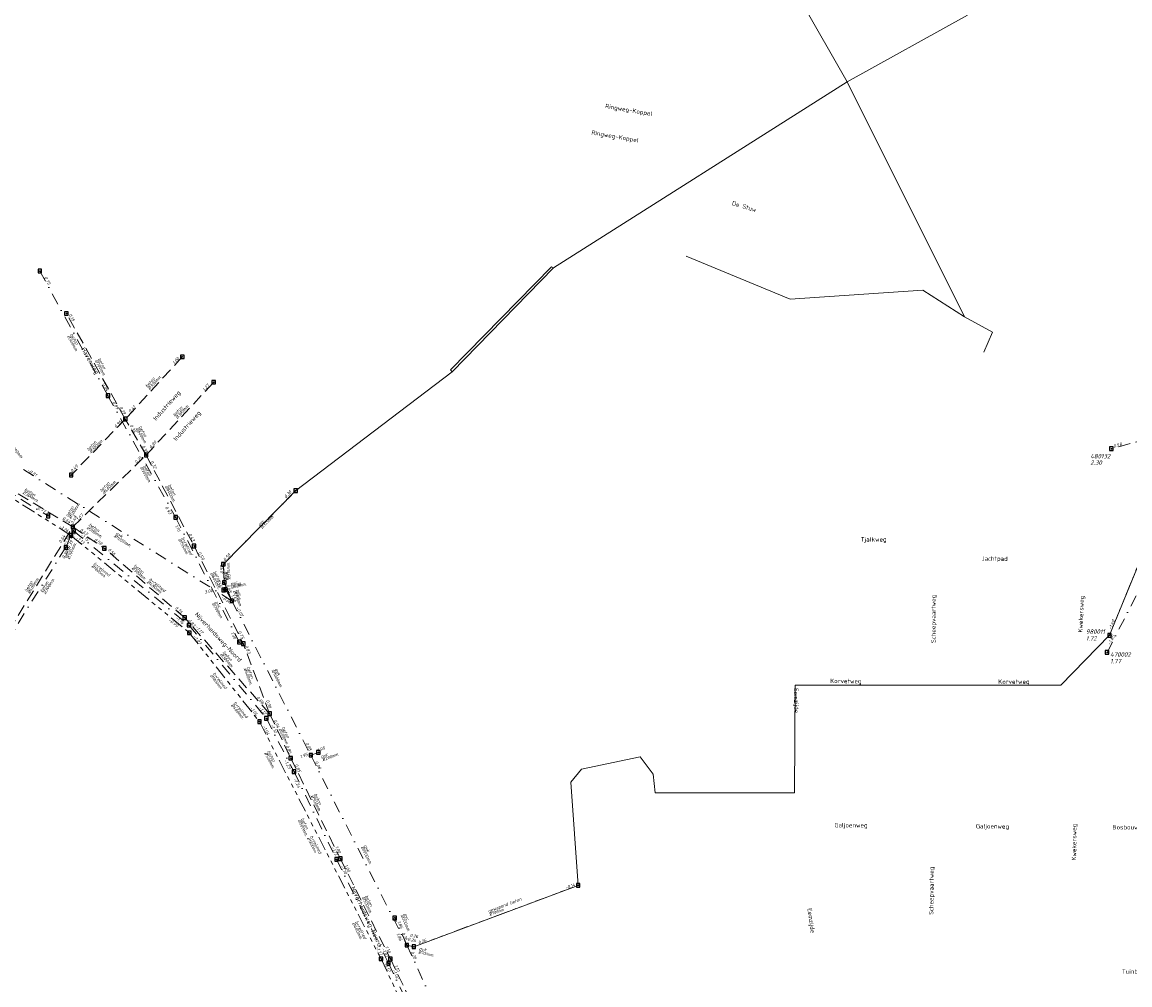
# Model space of a CAD drawing. Header units: metres. Extents: x 152202 to 157341, y 461610 to 468701.
# Tile 86 of 238: x 153996 to 154468, y 463867 to 464277. Entities that reach past the tile are written whole.
import ezdxf
from ezdxf.enums import TextEntityAlignment as Align
from ezdxf.lldxf.tags import DXFTag

# ---------------------------------------------------------------- set-up
doc = ezdxf.new("R2010")
doc.units = ezdxf.units.M
doc.header["$PDMODE"] = 64
doc.header["$PDSIZE"] = 1.5
for name, pattern in [('RI-GWA', [18.45, 6, -1.8, 1.75, -1.8, 1.75, -1.8, 1.75, -1.8]), ('RI-HWA', [7.4, 5, -2.4]), ('RI-VWA', [11, 5, -3, 0, -3])]:
    doc.linetypes.add(name, pattern=pattern)
doc.layers.get('0').update_dxf_attribs({"linetype": 'CONTINUOUS'})
for name, color, linetype, lineweight in [('B-OI-RI-DRUK-G', 190, 'RI-PERS', 18), ('B-OI-RI-GWA-MATERIAAL-T18', 10, 'CONTINUOUS', 18), ('B-OI-RI-GWA-PUTDEKSELHOOGTE-T25', 10, 'CONTINUOUS', 25), ('B-OI-RI-GWA_BOB-T18', 10, 'CONTINUOUS', 18), ('B-OI-RI-GWA_DIAMETER-T18', 10, 'CONTINUOUS', 18), ('B-OI-RI-GWA_PUTNUMMER-T18', 10, 'CONTINUOUS', 18), ('B-OI-RI-GWA_RIOOLPUT-S', 10, 'CONTINUOUS', 25), ('B-OI-RI-GWA_TRANSPORTLEIDING-G', 10, 'RI-GWA', 18), ('B-OI-RI-GWA_TRANSPORTLEIDING_BETON_1800-G', 10, 'RI-GWA', 18), ('B-OI-RI-GWA_TRANSPORTLEIDING_BETON_2000-G', 10, 'RI-GWA', 18), ('B-OI-RI-GWA_TRANSPORTLEIDING_BETON_700-G', 10, 'RI-GWA', 18), ('B-OI-RI-HWA-BOB-T18', 150, 'CONTINUOUS', 18), ('B-OI-RI-HWA-MATERIAAL-T18', 150, 'CONTINUOUS', 18), ('B-OI-RI-HWA-PUTDEKSELHOOGTE-T25', 150, 'CONTINUOUS', 25), ('B-OI-RI-HWA-PUTNUMMER-T25', 150, 'CONTINUOUS', 25), ('B-OI-RI-HWA_DIAMETER-T18', 150, 'CONTINUOUS', 18), ('B-OI-RI-HWA_RIOOLPUT-S', 150, 'CONTINUOUS', 25), ('B-OI-RI-HWA_TRANSPORTLEIDING-G', 150, 'RI-HWA', 18), ('B-OI-RI-HWA_TRANSPORTLEIDING_BETON_300-G', 150, 'RI-HWA', 18), ('B-OI-RI-HWA_TRANSPORTLEIDING_BETON_400-G', 150, 'RI-HWA', 18), ('B-OI-RI-HWA_TRANSPORTLEIDING_BETON_500-G', 150, 'RI-HWA', 18), ('B-OI-RI-HWA_TRANSPORTLEIDING_BETON_600-G', 150, 'RI-HWA', 18), ('B-OI-RI-HWA_TRANSPORTLEIDING_BETON_700-G', 150, 'RI-HWA', 18), ('B-OI-RI-PERSLEIDING-G', 210, 'RI-PERS', 18), ('B-OI-RI-PERSLEIDING_63-G', 210, 'RI-PERSLEIDING_PE63', 18), ('B-OI-RI-VWA-BOB-T18', 34, 'CONTINUOUS', 18), ('B-OI-RI-VWA-DIAMETER-T18', 34, 'CONTINUOUS', 18), ('B-OI-RI-VWA-MATERIAAL-T18', 34, 'CONTINUOUS', 18), ('B-OI-RI-VWA_PUTDEKSELHOOGTE-T25', 34, 'CONTINUOUS', 25), ('B-OI-RI-VWA_PUTNUMMER-T25', 34, 'CONTINUOUS', 25), ('B-OI-RI-VWA_RIOOLPUT-S', 34, 'CONTINUOUS', 25), ('B-OI-RI-VWA_TRANSPORTLEIDING-G', 34, 'RI-VWA', 18), ('B-OI-RI-VWA_TRANSPORTLEIDING_BETON_200-G', 34, 'RI-VWA', 18), ('B-OI-RI-VWA_TRANSPORTLEIDING_BETON_300-G', 34, 'RI-VWA', 18), ('B-OI-RI-VWA_TRANSPORTLEIDING_BETON_500-G', 34, 'RI-VWA', 18), ('B-OI-RI-VWA_TRANSPORTLEIDING_GVK_1000-G', 34, 'RI-VWA', 18), ('B-OI-RI-VWA_TRANSPORTLEIDING_GVK_900-G', 34, 'RI-VWA', 18), ('B-OI-RI-VWA_TRANSPORTLEIDING_PVC_200-G', 34, 'RI-VWA', 18), ('B-OI-RI-VWA_TRANSPORTLEIDING_PVC_315-G', 34, 'RI-VWA', 18), ('B-RO-OG-TOPOGRAFIE-T18', 2, 'CONTINUOUS', 18)]:
    doc.layers.add(name, color=color, linetype=linetype, lineweight=lineweight)
for name, color, linetype in [('gemengd', 10, 'CONTINUOUS'), ('gs dwa', 34, 'CONTINUOUS'), ('gs rwa', 150, 'CONTINUOUS')]:
    doc.layers.add(name, color=color, linetype=linetype)
doc.styles.add('NLCS-ISO-M200-T18', font='NLCS-ISO.ttf', dxfattribs={"height": 360})
doc.styles.add('NLCS-ISO-M500-T18_CURSIEF', font='NLCS-ISO.ttf', dxfattribs={"oblique": 15, "height": 0.9})
doc.styles.add('NLCS-ISO-M750-T18_CURSIEF', font='NLCS-ISO.ttf', dxfattribs={"oblique": 15, "height": 1.35})
doc.styles.add('NLCS-ISO-M750-T25_CURSIEF', font='NLCS-ISO.ttf', dxfattribs={"oblique": 15, "height": 1.875})
tags = doc.linetypes.add('RI-PERS', pattern='A,7,-2,["P",Standard,S=1.8,R=0,X=-0.5,Y=-0.9],-2,7,-2,[102,NLCS.SHX,S=1,R=180,X=0,Y=0],-2', length=22).pattern_tags.tags
tags[6] = DXFTag(74, 10)
tags = doc.linetypes.add('RI-PERSLEIDING_PE63', pattern='A,3,-8,["PE 63",Standard,S=1.8,R=0,X=-7.5,Y=-0.9],-2,7,-2,[102,NLCS.SHX,S=1,R=180,X=0,Y=0],-2', length=24).pattern_tags.tags
tags[6] = DXFTag(74, 10)

# ---------------------------------------------------------------- blocks, each defined once
blk = doc.blocks.new('ACMAP_ANN_TEMPLATE_hwa-nap-r')
at = {"style": 'NLCS-ISO-M750-T18_CURSIEF', "oblique": 15}
blk.add_attdef('hwa-nap-r', (-5.6, 0.2), '', height=1.35, dxfattribs=at)
blk = doc.blocks.new('ACMAP_ANN_TEMPLATE_vwa-nap-l')
at = {"style": 'NLCS-ISO-M750-T18_CURSIEF', "oblique": 15}
blk.add_attdef('vwa-nap-l', (3.3, 0.2), '', height=1.35, dxfattribs=at)
blk = doc.blocks.new('ACMAP_ANN_TEMPLATE_gwa-nap-l')
at = {"style": 'NLCS-ISO-M750-T18_CURSIEF', "oblique": 15}
blk.add_attdef('gwa-nap-l', (2.3, 0.2), '', height=1.35, dxfattribs=at)
blk = doc.blocks.new('ACMAP_ANN_TEMPLATE_hwa-puth')
at = {"color": 0, "linetype": 'ByBlock', "style": 'NLCS-ISO-M750-T25_CURSIEF', "oblique": 15}
blk.add_attdef('hwa-puth', (-9, -6.8), '', height=1.88, dxfattribs=at)
blk = doc.blocks.new('ACMAP_ANN_TEMPLATE_hwa-putnr')
at = {"color": 0, "linetype": 'ByBlock', "style": 'NLCS-ISO-M750-T25_CURSIEF', "oblique": 15}
blk.add_attdef('hwa-putnr', (-9, -4.1), '', height=1.88, dxfattribs=at)
blk = doc.blocks.new('ACMAP_ANN_TEMPLATE_gwa-puth')
at = {"style": 'NLCS-ISO-M750-T25_CURSIEF', "oblique": 15}
blk.add_attdef('gwa-puth', (3, -5), '', height=1.88, dxfattribs=at)
blk = doc.blocks.new('ACMAP_ANN_TEMPLATE_gwa-putnr')
at = {"style": 'NLCS-ISO-M750-T25_CURSIEF', "oblique": 15}
blk.add_attdef('gwa-putnr', (3, -2.1), '', height=1.88, dxfattribs=at)
blk = doc.blocks.new('ACMAP_ANN_TEMPLATE_vwa-puth')
at = {"style": 'NLCS-ISO-M750-T25_CURSIEF', "oblique": 15}
blk.add_attdef('vwa-puth', (-3, 5), '', height=1.88, dxfattribs=at)
blk = doc.blocks.new('ACMAP_ANN_TEMPLATE_vwa-putnr')
at = {"style": 'NLCS-ISO-M750-T25_CURSIEF', "oblique": 15}
blk.add_attdef('vaw-putnr', (-3, 7.9), '', height=1.88, dxfattribs=at)
blk = doc.blocks.new('ACMAP_ANN_TEMPLATE_hwa-diam')
at = {"style": 'NLCS-ISO-M750-T18_CURSIEF', "oblique": 15}
blk.add_attdef('hwa-diam', (-3.7, -1.3), '', height=1.35, dxfattribs=at)
blk = doc.blocks.new('ACMAP_ANN_TEMPLATE_hwa-materiaal')
at = {"style": 'NLCS-ISO-M750-T18_CURSIEF', "oblique": 15}
blk.add_attdef('hwa-mat', (-3.7, 0.2), '', height=1.35, dxfattribs=at)
blk = doc.blocks.new('ACMAP_ANN_TEMPLATE_vwa-diam')
at = {"style": 'NLCS-ISO-M750-T18_CURSIEF', "oblique": 15}
blk.add_attdef('vwa-diam', (0.3, -1.3), '', height=1.35, dxfattribs=at)
blk = doc.blocks.new('ACMAP_ANN_TEMPLATE_vwa-materiaal')
at = {"style": 'NLCS-ISO-M750-T18_CURSIEF', "oblique": 15}
blk.add_attdef('vwa-mat', (0.3, 0.2), '', height=1.35, dxfattribs=at)
blk = doc.blocks.new('ACMAP_ANN_TEMPLATE_gwa-diam')
at = {"style": 'NLCS-ISO-M500-T18_CURSIEF', "oblique": 15}
blk.add_attdef('gwa-diam', (-2.2, -1.3), '', height=1.2, dxfattribs=at)
blk = doc.blocks.new('ACMAP_ANN_TEMPLATE_gwa-materiaal')
at = {"style": 'NLCS-ISO-M750-T18_CURSIEF', "oblique": 15}
blk.add_attdef('gwa-mat', (-2.2, 0.2), '', height=1.35, dxfattribs=at)
blk = doc.blocks.new('ACMAP_ANN_TEMPLATE_gwa-nap-r')
at = {"style": 'NLCS-ISO-M750-T18_CURSIEF', "oblique": 15}
blk.add_attdef('gwa-nap-r', (-5.6, 0.2), '', height=1.35, dxfattribs=at)
blk = doc.blocks.new('ACMAP_ANN_TEMPLATE_vwa-nap-r')
at = {"style": 'NLCS-ISO-M750-T18_CURSIEF', "oblique": 15}
blk.add_attdef('vwa-nap-r', (-5.6, 0.2), '', height=1.35, dxfattribs=at)
blk = doc.blocks.new('ACMAP_ANN_TEMPLATE_hwa-nap-l')
at = {"style": 'NLCS-ISO-M750-T18_CURSIEF', "oblique": 15}
blk.add_attdef('hwa-nap-l', (3.3, 0.2), '', height=1.35, dxfattribs=at)

msp = doc.modelspace()

# ---------------------------------------------------------------- linework, layer by layer
at = {"layer": 'B-OI-RI-DRUK-G'}
for p, q in [((154347.88, 464251.81), (154328.2, 464286.31)), ((154347.88, 464251.81), (154397.95, 464151.59)), ((154279.34, 464177.5), (154323.65, 464159.09)), ((154323.65, 464159.09), (154380.22, 464163.01)), ((154380.22, 464163.01), (154397.95, 464151.59)), ((154409.83, 464145.06), (154397.95, 464151.59)), ((154406.13, 464136.63), (154409.83, 464145.06))]:
    msp.add_line(p, q, dxfattribs=at)
at = {"layer": 'B-OI-RI-GWA_RIOOLPUT-S', "transparency": 33554623}
msp.add_point((154459.7, 464015.9), dxfattribs=at)
at = {"layer": 'B-OI-RI-GWA_TRANSPORTLEIDING-G'}
msp.add_line((154459.7, 464015.9), (154497.9, 464109.4), dxfattribs=at)
at = {"layer": 'B-OI-RI-GWA_TRANSPORTLEIDING-G', "flags": 128}
for points in [[(154017.17, 464058.47), (153825.04, 464180.25)], [(154017.17, 464058.47), (154067.58, 464016.95)], [(154067.58, 464016.95), (154097.48, 463979.08)], [(154097.48, 463979.08), (154149.28, 463877.97)], [(154163.27, 463883.16), (154233.3, 463909.3)], [(154160.29, 463883.83), (154163.27, 463883.16)], [(154149.28, 463877.97), (154194.85, 463780.94)]]:
    msp.add_lwpolyline(points, dxfattribs=at)
at = {"layer": 'B-OI-RI-GWA_TRANSPORTLEIDING_BETON_1800-G'}
for points in [[(154017.17, 464058.47), (154067.58, 464016.95)], [(154067.58, 464016.95), (154097.48, 463979.08)], [(154097.48, 463979.08), (154149.28, 463877.97)], [(154149.28, 463877.97), (154194.85, 463780.94)]]:
    msp.add_lwpolyline(points, dxfattribs=at)
at = {"layer": 'B-OI-RI-GWA_TRANSPORTLEIDING_BETON_2000-G'}
msp.add_lwpolyline([(154017.17, 464058.47), (153825.04, 464180.25)], dxfattribs=at)
at = {"layer": 'B-OI-RI-GWA_TRANSPORTLEIDING_BETON_700-G'}
for points in [[(154163.27, 463883.16), (154233.3, 463909.3)], [(154160.29, 463883.83), (154163.27, 463883.16)]]:
    msp.add_lwpolyline(points, dxfattribs=at)
at = {"layer": 'B-OI-RI-HWA_RIOOLPUT-S'}
msp.add_point((154460.5, 464095.4), dxfattribs=at)
at = {"layer": 'B-OI-RI-HWA_TRANSPORTLEIDING-G'}
msp.add_line((154518.4, 464111.3), (154460.5, 464095.4), dxfattribs=at)
at = {"layer": 'B-OI-RI-HWA_TRANSPORTLEIDING-G', "flags": 128}
for points in [[(154040.3, 464108.06), (154015.22, 464153.06)], [(154064.59, 464134.56), (154040.3, 464108.06)], [(154049.19, 464092.72), (154077.97, 464123.78)], [(154040.3, 464108.06), (154017.27, 464084.19)], [(154049.19, 464092.72), (154040.3, 464108.06)], [(154017.94, 464062.09), (154049.19, 464092.72)], [(154049.19, 464092.72), (154069.59, 464053.97)], [(154017.94, 464062.09), (153972.77, 464089.59)], [(153983, 464005.44), (154017.94, 464062.09)], [(154017.94, 464062.09), (154031.38, 464052.94)], [(154065.62, 464023.4), (154031.38, 464052.94)], [(154069.59, 464053.97), (154090.6, 464012.3)], [(154101.82, 463982.47), (154065.62, 464023.4)], [(154101.82, 463982.47), (154090.6, 464012.3)], [(154101.82, 463982.47), (154110.78, 463963.55)], [(154110.78, 463963.55), (154131.97, 463920.66)], [(154131.97, 463920.66), (154153.27, 463877.95)], [(154153.27, 463877.95), (154175.03, 463832.95)]]:
    msp.add_lwpolyline(points, dxfattribs=at)
at = {"layer": 'B-OI-RI-HWA_TRANSPORTLEIDING_BETON_300-G'}
for points in [[(154064.59, 464134.56), (154040.3, 464108.06)], [(154049.19, 464092.72), (154077.97, 464123.78)], [(154040.3, 464108.06), (154017.27, 464084.19)], [(154017.94, 464062.09), (153972.77, 464089.59)], [(154017.94, 464062.09), (154031.38, 464052.94)], [(154065.62, 464023.4), (154031.38, 464052.94)], [(154101.82, 463982.47), (154065.62, 464023.4)]]:
    msp.add_lwpolyline(points, dxfattribs=at)
at = {"layer": 'B-OI-RI-HWA_TRANSPORTLEIDING_BETON_400-G'}
for points in [[(154017.94, 464062.09), (154049.19, 464092.72)], [(153983, 464005.44), (154017.94, 464062.09)], [(154153.27, 463877.95), (154175.03, 463832.95)]]:
    msp.add_lwpolyline(points, dxfattribs=at)
at = {"layer": 'B-OI-RI-HWA_TRANSPORTLEIDING_BETON_500-G'}
for points in [[(154101.82, 463982.47), (154110.78, 463963.55)], [(154110.78, 463963.55), (154131.97, 463920.66)], [(154131.97, 463920.66), (154153.27, 463877.95)]]:
    msp.add_lwpolyline(points, dxfattribs=at)
at = {"layer": 'B-OI-RI-HWA_TRANSPORTLEIDING_BETON_600-G'}
for points in [[(154049.19, 464092.72), (154040.3, 464108.06)], [(154049.19, 464092.72), (154069.59, 464053.97)], [(154069.59, 464053.97), (154090.6, 464012.3)], [(154101.82, 463982.47), (154090.6, 464012.3)]]:
    msp.add_lwpolyline(points, dxfattribs=at)
at = {"layer": 'B-OI-RI-HWA_TRANSPORTLEIDING_BETON_700-G'}
msp.add_lwpolyline([(154040.3, 464108.06), (154015.22, 464153.06)], dxfattribs=at)
at = {"layer": 'B-OI-RI-PERSLEIDING-G'}
for p, q in [((154347.88, 464251.81), (154399.18, 464280.27)), ((154347.88, 464251.81), (154222.75, 464172.56)), ((154221.86, 464172.95), (154178.93, 464129.03)), ((154222.75, 464172.56), (154179.63, 464128.16)), ((154222.75, 464172.56), (154221.86, 464172.95)), ((154179.63, 464128.16), (154112.9, 464077.5)), ((154178.93, 464129.03), (154179.63, 464128.16)), ((154459.7, 464015.9), (154497.9, 464109.4)), ((154112.9, 464077.5), (154082.1, 464046.2)), ((154082.1, 464046.2), (154082.5, 464038.4)), ((154085.7, 464030.57), (154082.5, 464038.4)), ((154438.9, 463994.7), (154459.7, 464015.9)), ((154325.5, 463948.7), (154325.75, 463994.58)), ((154325.75, 463994.58), (154438.9, 463994.7)), ((154234.7, 463958.8), (154259.7, 463964.1)), ((154259.7, 463964.1), (154265.2, 463956.7)), ((154230.1, 463953.3), (154234.7, 463958.8)), ((154265.2, 463956.7), (154266.1, 463948.8)), ((154233.3, 463909.3), (154230.1, 463953.3)), ((154266.1, 463948.8), (154325.5, 463948.7)), ((154163.27, 463883.16), (154233.3, 463909.3)), ((154160.29, 463883.83), (154163.27, 463883.16))]:
    msp.add_line(p, q, dxfattribs=at)
at = {"layer": 'B-OI-RI-PERSLEIDING_63-G'}
msp.add_lwpolyline([(154083.04, 464035.39), (154082.2, 464035.2)], dxfattribs=at)
at = {"layer": 'B-OI-RI-VWA_RIOOLPUT-S'}
msp.add_point((154458.64, 464008.59), dxfattribs=at)
at = {"layer": 'B-OI-RI-VWA_TRANSPORTLEIDING-G'}
msp.add_line((154458.64, 464008.59), (154491.78, 464072.81), dxfattribs=at)
at = {"layer": 'B-OI-RI-VWA_TRANSPORTLEIDING-G', "flags": 128}
for points in [[(154003.88, 464171.16), (154032.92, 464118.02)], [(154032.92, 464118.02), (154061.76, 464066.18)], [(153967.45, 464091.28), (154007.44, 464066.75)], [(154085.7, 464030.57), (153995.46, 464087.43)], [(154112.9, 464077.5), (154082.1, 464046.2)], [(154061.76, 464066.18), (154088.89, 464013.02)], [(154017.17, 464058.47), (154018.3, 464060.35)], [(154018.3, 464060.35), (154067.42, 464020.23)], [(154017.17, 464058.47), (154015, 464053.4)], [(154015, 464053.4), (153986.25, 464007.63)], [(154082.1, 464046.2), (154082.5, 464038.4)], [(154085.7, 464030.57), (154082.5, 464038.4)], [(154083.04, 464035.39), (154082.2, 464035.2)], [(154085.7, 464030.57), (154083.04, 464035.39)], [(154085.7, 464030.57), (154119.35, 463964.77)], [(154067.42, 464020.23), (154100.42, 463980.49)], [(154100.42, 463980.49), (154112.2, 463957.73)], [(154119.35, 463964.77), (154122.6, 463966)], [(154119.35, 463964.77), (154160.29, 463883.83)], [(154112.2, 463957.73), (154130.3, 463920.37)], [(154130.3, 463920.37), (154152.45, 463876.08)], [(154160.29, 463883.83), (154155.1, 463895.4)], [(154160.29, 463883.83), (154209.41, 463777.14)], [(154152.45, 463876.08), (154174.08, 463831.25)]]:
    msp.add_lwpolyline(points, dxfattribs=at)
at = {"layer": 'B-OI-RI-VWA_TRANSPORTLEIDING_BETON_200-G'}
msp.add_lwpolyline([(154061.76, 464066.18), (154088.89, 464013.02)], dxfattribs=at)
at = {"layer": 'B-OI-RI-VWA_TRANSPORTLEIDING_BETON_300-G'}
for points in [[(154003.88, 464171.16), (154032.92, 464118.02)], [(154032.92, 464118.02), (154061.76, 464066.18)], [(153967.45, 464091.28), (154007.44, 464066.75)], [(154017.17, 464058.47), (154018.3, 464060.35)], [(154017.17, 464058.47), (154015, 464053.4)], [(154015, 464053.4), (153986.25, 464007.63)]]:
    msp.add_lwpolyline(points, dxfattribs=at)
at = {"layer": 'B-OI-RI-VWA_TRANSPORTLEIDING_BETON_500-G'}
for points in [[(154018.3, 464060.35), (154067.42, 464020.23)], [(154067.42, 464020.23), (154100.42, 463980.49)], [(154100.42, 463980.49), (154112.2, 463957.73)], [(154112.2, 463957.73), (154130.3, 463920.37)], [(154130.3, 463920.37), (154152.45, 463876.08)], [(154152.45, 463876.08), (154174.08, 463831.25)]]:
    msp.add_lwpolyline(points, dxfattribs=at)
at = {"layer": 'B-OI-RI-VWA_TRANSPORTLEIDING_GVK_1000-G'}
for points in [[(154085.7, 464030.57), (153995.46, 464087.43)], [(154085.7, 464030.57), (154119.35, 463964.77)], [(154119.35, 463964.77), (154160.29, 463883.83)]]:
    msp.add_lwpolyline(points, dxfattribs=at)
at = {"layer": 'B-OI-RI-VWA_TRANSPORTLEIDING_GVK_900-G'}
msp.add_lwpolyline([(154160.29, 463883.83), (154209.41, 463777.14)], dxfattribs=at)
at = {"layer": 'B-OI-RI-VWA_TRANSPORTLEIDING_PVC_200-G'}
for points in [[(154085.7, 464030.57), (154083.04, 464035.39)], [(154119.35, 463964.77), (154122.6, 463966)], [(154160.29, 463883.83), (154155.1, 463895.4)]]:
    msp.add_lwpolyline(points, dxfattribs=at)
at = {"layer": 'B-OI-RI-VWA_TRANSPORTLEIDING_PVC_315-G'}
for points in [[(154112.9, 464077.5), (154082.1, 464046.2)], [(154082.1, 464046.2), (154082.5, 464038.4)], [(154085.7, 464030.57), (154082.5, 464038.4)]]:
    msp.add_lwpolyline(points, dxfattribs=at)
at = {"layer": 'gemengd'}
for p in [(154017.17, 464058.47), (154017.17, 464058.47), (154067.58, 464016.95), (154067.58, 464016.95), (154097.48, 463979.08), (154097.48, 463979.08), (154233.3, 463909.3), (154233.3, 463909.3), (154160.29, 463883.83), (154160.29, 463883.83), (154163.27, 463883.16), (154163.27, 463883.16), (154149.28, 463877.97), (154149.28, 463877.97)]:
    msp.add_point(p, dxfattribs=at)
at = {"layer": 'gs dwa'}
for p in [(154003.88, 464171.16), (154003.88, 464171.16), (154032.92, 464118.02), (154032.92, 464118.02), (154112.9, 464077.5), (154112.9, 464077.5), (154007.44, 464066.75), (154007.44, 464066.75), (154061.76, 464066.18), (154061.76, 464066.18), (154017.17, 464058.47), (154017.17, 464058.47), (154018.3, 464060.35), (154018.3, 464060.35), (154015, 464053.4), (154015, 464053.4), (154082.1, 464046.2), (154082.1, 464046.2), (154082.2, 464035.2), (154082.2, 464035.2), (154082.5, 464038.4), (154082.5, 464038.4), (154083.04, 464035.39), (154083.04, 464035.39), (154085.7, 464030.57), (154085.7, 464030.57), (154085.7, 464030.57), (154085.7, 464030.57), (154067.42, 464020.23), (154067.42, 464020.23), (154088.89, 464013.02), (154088.89, 464013.02), (154100.42, 463980.49), (154100.42, 463980.49), (154119.35, 463964.77), (154119.35, 463964.77), (154122.6, 463966), (154122.6, 463966), (154112.2, 463957.73), (154112.2, 463957.73), (154130.3, 463920.37), (154130.3, 463920.37), (154155.1, 463895.4), (154155.1, 463895.4), (154160.29, 463883.83), (154160.29, 463883.83), (154152.45, 463876.08), (154152.45, 463876.08)]:
    msp.add_point(p, dxfattribs=at)
at = {"layer": 'gs rwa'}
for p in [(154015.22, 464153.06), (154015.22, 464153.06), (154064.59, 464134.56), (154064.59, 464134.56), (154077.97, 464123.78), (154077.97, 464123.78), (154040.3, 464108.06), (154040.3, 464108.06), (154049.19, 464092.72), (154049.19, 464092.72), (154017.27, 464084.19), (154017.27, 464084.19), (154017.94, 464062.09), (154017.94, 464062.09), (154069.59, 464053.97), (154069.59, 464053.97), (154031.38, 464052.94), (154031.38, 464052.94), (154065.62, 464023.4), (154065.62, 464023.4), (154090.6, 464012.3), (154090.6, 464012.3), (154101.82, 463982.47), (154101.82, 463982.47), (154110.78, 463963.55), (154110.78, 463963.55), (154131.97, 463920.66), (154131.97, 463920.66), (154153.27, 463877.95), (154153.27, 463877.95)]:
    msp.add_point(p, dxfattribs=at)

# ---------------------------------------------------------------- block references
at = {"layer": 'B-OI-RI-GWA-MATERIAAL-T18'}
for p, rotation, values in [((154028.237, 464044.682), 320.5235564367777, {'gwa-mat': 'b+relined'}), ((154078.698, 463997.667), 308.2926158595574, {'gwa-mat': 'b+relined'}), ((154119.834, 463928.127), 297.126668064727, {'gwa-mat': 'b+relined'}), ((154197.235, 463898.207), 20.46902417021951, {'gwa-mat': 'gewapend beton'}), ((154167.516, 463881.13), 347.3287669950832, {'gwa-mat': 'gvk'})]:
    msp.add_blockref('ACMAP_ANN_TEMPLATE_gwa-materiaal', p, dxfattribs=dict(at, rotation=rotation)).add_auto_attribs(values)
at = {"layer": 'B-OI-RI-GWA-PUTDEKSELHOOGTE-T25', "transparency": 33554623}
ref = msp.add_blockref('ACMAP_ANN_TEMPLATE_gwa-puth', (154446.652, 464018.624), dxfattribs=at)
ref.add_attrib('gwa-puth', '1.72', (154449.652, 464013.624), dxfattribs={"layer": '0', "color": 0, "linetype": 'ByBlock', "height": 1.875, "style": 'NLCS-ISO-M750-T25_CURSIEF', "oblique": 15})
at = {"layer": 'B-OI-RI-GWA_BOB-T18'}
for name, p, rotation, values in [('ACMAP_ANN_TEMPLATE_gwa-nap-l', (154009.894, 464063.019), 327.6317738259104, {'gwa-nap-l': '-1.26'}), ('ACMAP_ANN_TEMPLATE_gwa-nap-l', (154017.17, 464058.47), 320.5235564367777, {'gwa-nap-l': '-1.13'}), ('ACMAP_ANN_TEMPLATE_gwa-nap-r', (154062.719, 464018.492), 320.5235564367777, {'gwa-nap-r': '-0.99'}), ('ACMAP_ANN_TEMPLATE_gwa-nap-l', (154067.58, 464016.95), 308.2926158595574, {'gwa-nap-l': '-1.03'}), ('ACMAP_ANN_TEMPLATE_gwa-nap-r', (154096.542, 463980.35), 308.2926158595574, {'gwa-nap-r': '-1.04'}), ('ACMAP_ANN_TEMPLATE_gwa-nap-l', (154097.48, 463979.08), 297.126668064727, {'gwa-nap-l': '-1.04'}), ('ACMAP_ANN_TEMPLATE_gwa-nap-r', (154233.3, 463909.3), 20.46902417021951, {'gwa-nap-r': '-0.14'}), ('ACMAP_ANN_TEMPLATE_gwa-nap-r', (154165.894, 463884.405), 347.3287669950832, {'gwa-nap-r': '0.26'}), ('ACMAP_ANN_TEMPLATE_gwa-nap-l', (154159.149, 463887.811), 347.3287669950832, {'gwa-nap-l': '0.26'}), ('ACMAP_ANN_TEMPLATE_gwa-nap-l', (154163.27, 463883.16), 20.46902417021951, {'gwa-nap-l': '0.26'}), ('ACMAP_ANN_TEMPLATE_gwa-nap-r', (154149.28, 463877.97), 297.126668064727, {'gwa-nap-r': '-1.17'}), ('ACMAP_ANN_TEMPLATE_gwa-nap-l', (154149.28, 463877.97), 295.1570296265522, {'gwa-nap-l': '-1.17'})]:
    msp.add_blockref(name, p, dxfattribs=dict(at, rotation=rotation)).add_auto_attribs(values)
at = {"layer": 'B-OI-RI-GWA_BOB-T18', "transparency": 33554623}
ref = msp.add_blockref('ACMAP_ANN_TEMPLATE_gwa-nap-l', (154459.7, 464015.9), dxfattribs=dict(at, rotation=67.77722815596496))
ref.add_attrib('gwa-nap-l', '-1.40', (154460.385, 464018.105), dxfattribs={"layer": '0', "color": 0, "linetype": 'ByBlock', "height": 1.35, "rotation": 67.77723, "style": 'NLCS-ISO-M750-T18_CURSIEF', "oblique": 15})
at = {"layer": 'B-OI-RI-GWA_DIAMETER-T18'}
for p, rotation, values in [((154028.237, 464044.682), 320.5235564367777, {'gwa-diam': '%%c1800mm.'}), ((154078.698, 463997.667), 308.2926158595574, {'gwa-diam': '%%c1800mm.'}), ((154119.834, 463928.127), 297.126668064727, {'gwa-diam': '%%c1800mm.'}), ((154197.235, 463898.207), 20.46902417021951, {'gwa-diam': '%%c700mm.'}), ((154167.516, 463881.13), 347.3287669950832, {'gwa-diam': '%%c700mm.'})]:
    msp.add_blockref('ACMAP_ANN_TEMPLATE_gwa-diam', p, dxfattribs=dict(at, rotation=rotation)).add_auto_attribs(values)
at = {"layer": 'B-OI-RI-GWA_PUTNUMMER-T18', "transparency": 33554623}
ref = msp.add_blockref('ACMAP_ANN_TEMPLATE_gwa-putnr', (154446.652, 464018.624), dxfattribs=at)
ref.add_attrib('gwa-putnr', '980011', (154449.652, 464016.524), dxfattribs={"layer": '0', "color": 0, "linetype": 'ByBlock', "height": 1.875, "style": 'NLCS-ISO-M750-T25_CURSIEF', "oblique": 15})
at = {"layer": 'B-OI-RI-HWA-BOB-T18'}
for name, p, rotation, values in [('ACMAP_ANN_TEMPLATE_hwa-nap-r', (154018.611, 464147.525), 299.1323811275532, {'hwa-nap-r': '0.15'}), ('ACMAP_ANN_TEMPLATE_hwa-nap-l', (154059.123, 464128.718), 47.49151111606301, {'hwa-nap-l': '1.00'}), ('ACMAP_ANN_TEMPLATE_hwa-nap-r', (154077.97, 464123.78), 47.18200563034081, {'hwa-nap-r': '1.27'}), ('ACMAP_ANN_TEMPLATE_hwa-nap-r', (154040.3, 464108.06), 300.0936060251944, {'hwa-nap-r': '0.29'}), ('ACMAP_ANN_TEMPLATE_hwa-nap-l', (154040.3, 464108.06), 46.02608335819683, {'hwa-nap-l': '0.41'}), ('ACMAP_ANN_TEMPLATE_hwa-nap-r', (154040.3, 464108.06), 47.49151111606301, {'hwa-nap-r': '0.96'}), ('ACMAP_ANN_TEMPLATE_hwa-nap-l', (154040.3, 464108.06), 299.1323811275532, {'hwa-nap-l': '0.38'}), ('ACMAP_ANN_TEMPLATE_hwa-nap-l', (154045.384, 464099.273), 300.0936060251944, {'hwa-nap-l': '0.31'}), ('ACMAP_ANN_TEMPLATE_hwa-nap-l', (154049.19, 464092.72), 47.18200563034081, {'hwa-nap-l': '0.89'}), ('ACMAP_ANN_TEMPLATE_hwa-nap-r', (154021.729, 464089.058), 46.02608335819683, {'hwa-nap-r': '0.49'}), ('ACMAP_ANN_TEMPLATE_hwa-nap-r', (154049.19, 464092.72), 44.42595031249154, {'hwa-nap-r': '0.31'}), ('ACMAP_ANN_TEMPLATE_hwa-nap-l', (154049.19, 464092.72), 297.7646342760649, {'hwa-nap-l': '0.32'}), ('ACMAP_ANN_TEMPLATE_hwa-nap-l', (154010.409, 464066.941), 328.6664785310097, {'hwa-nap-l': '0.64'}), ('ACMAP_ANN_TEMPLATE_hwa-nap-l', (154017.94, 464062.09), 44.42595031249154, {'hwa-nap-l': '1.67'}), ('ACMAP_ANN_TEMPLATE_hwa-nap-l', (154017.94, 464062.09), 325.7528262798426, {'hwa-nap-l': '0.63'}), ('ACMAP_ANN_TEMPLATE_hwa-nap-r', (154069.59, 464053.97), 297.7646342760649, {'hwa-nap-r': '0.43'}), ('ACMAP_ANN_TEMPLATE_hwa-nap-r', (154016.07, 464059.644), 58.33497472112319, {'hwa-nap-r': '0.64'}), ('ACMAP_ANN_TEMPLATE_hwa-nap-r', (154031.38, 464052.94), 325.7528262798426, {'hwa-nap-r': '0.58'}), ('ACMAP_ANN_TEMPLATE_hwa-nap-r', (154036.819, 464048.338), 319.2145547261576, {'hwa-nap-r': '0.56'}), ('ACMAP_ANN_TEMPLATE_hwa-nap-l', (154069.59, 464053.97), 296.7572260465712, {'hwa-nap-l': '0.59'}), ('ACMAP_ANN_TEMPLATE_hwa-nap-l', (154058.709, 464029.402), 319.2145547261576, {'hwa-nap-l': '0.76'}), ('ACMAP_ANN_TEMPLATE_hwa-nap-r', (154070.432, 464017.785), 311.4907290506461, {'hwa-nap-r': '0.93'}), ('ACMAP_ANN_TEMPLATE_hwa-nap-r', (154090.6, 464012.3), 296.7572260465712, {'hwa-nap-r': '0.75'}), ('ACMAP_ANN_TEMPLATE_hwa-nap-r', (154092.965, 464006.066), 290.6128570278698, {'hwa-nap-r': '0.83'}), ('ACMAP_ANN_TEMPLATE_hwa-nap-l', (154093.702, 463991.52), 311.4907290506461, {'hwa-nap-l': '0.88'}), ('ACMAP_ANN_TEMPLATE_hwa-nap-l', (154098.879, 463991.124), 290.6128570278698, {'hwa-nap-l': '0.96'}), ('ACMAP_ANN_TEMPLATE_hwa-nap-l', (154101.82, 463982.47), 295.3409686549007, {'hwa-nap-l': '0.94'}), ('ACMAP_ANN_TEMPLATE_hwa-nap-r', (154110.78, 463963.55), 295.3409686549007, {'hwa-nap-r': '0.86'}), ('ACMAP_ANN_TEMPLATE_hwa-nap-l', (154110.78, 463963.55), 296.2918846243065, {'hwa-nap-l': '0.85'}), ('ACMAP_ANN_TEMPLATE_hwa-nap-r', (154131.97, 463920.66), 296.2918846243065, {'hwa-nap-r': '1.00'}), ('ACMAP_ANN_TEMPLATE_hwa-nap-l', (154131.97, 463920.66), 296.5059944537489, {'hwa-nap-l': '1.00'}), ('ACMAP_ANN_TEMPLATE_hwa-nap-r', (154153.27, 463877.95), 296.5059944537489, {'hwa-nap-r': '1.10'}), ('ACMAP_ANN_TEMPLATE_hwa-nap-l', (154153.27, 463877.95), 295.8063468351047, {'hwa-nap-l': '1.10'})]:
    msp.add_blockref(name, p, dxfattribs=dict(at, rotation=rotation)).add_auto_attribs(values)
ref = msp.add_blockref('ACMAP_ANN_TEMPLATE_hwa-nap-r', (154466.931, 464097.056), dxfattribs=dict(at, rotation=15.35554941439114))
ref.add_attrib('hwa-nap-r', '0.58', (154461.478, 464095.766), dxfattribs={"layer": '0', "color": 0, "linetype": 'ByBlock', "height": 1.35, "rotation": 15.35555, "style": 'NLCS-ISO-M750-T18_CURSIEF', "oblique": 15})
at = {"layer": 'B-OI-RI-HWA-MATERIAAL-T18'}
for p, rotation in [((154030.159, 464130.33), 299.1323811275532), ((154052.215, 464123.964), 47.49151111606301), ((154063.997, 464111.586), 47.18200563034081), ((154047.62, 464101.433), 300.0936060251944), ((154027.332, 464096.867), 46.02608335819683), ((154000.251, 464075.607), 328.6664785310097), ((154032.902, 464079.327), 44.42595031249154), ((154060.026, 464076.577), 297.7646342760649), ((154027.476, 464060.455), 325.7528262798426), ((154046.421, 464042.834), 319.2145547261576), ((154079.249, 464039.55), 296.7572260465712), ((154000.44, 464037.262), 58.33497472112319), ((154083.952, 464005.681), 311.4907290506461), ((154093.21, 463998.67), 290.6128570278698), ((154108.329, 463973.134), 295.3409686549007), ((154122.07, 463944.732), 296.2918846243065), ((154143.864, 463901.349), 296.5059944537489)]:
    msp.add_blockref('ACMAP_ANN_TEMPLATE_hwa-materiaal', p, dxfattribs=dict(at, rotation=rotation)).add_auto_attribs({'hwa-mat': 'beton'})
at = {"layer": 'B-OI-RI-HWA-PUTDEKSELHOOGTE-T25'}
msp.add_blockref('ACMAP_ANN_TEMPLATE_hwa-puth', (154460.5, 464095.4), dxfattribs=at).add_auto_attribs({'hwa-puth': '2.30'})
at = {"layer": 'B-OI-RI-HWA-PUTNUMMER-T25'}
msp.add_blockref('ACMAP_ANN_TEMPLATE_hwa-putnr', (154460.5, 464095.4), dxfattribs=at).add_auto_attribs({'hwa-putnr': '480132'})
at = {"layer": 'B-OI-RI-HWA_DIAMETER-T18'}
for p, rotation, values in [((154030.159, 464130.33), 299.1323811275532, {'hwa-diam': '%%c700mm.'}), ((154052.215, 464123.964), 47.49151111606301, {'hwa-diam': '%%c300mm.'}), ((154063.997, 464111.586), 47.18200563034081, {'hwa-diam': '%%c300mm.'}), ((154047.62, 464101.433), 300.0936060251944, {'hwa-diam': '%%c600mm.'}), ((154027.332, 464096.867), 46.02608335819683, {'hwa-diam': '%%c300mm.'}), ((154032.902, 464079.327), 44.42595031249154, {'hwa-diam': '%%c400mm.'}), ((154060.026, 464076.577), 297.7646342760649, {'hwa-diam': '%%c600mm.'}), ((154000.251, 464075.607), 328.6664785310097, {'hwa-diam': '%%c300mm.'}), ((154027.476, 464060.455), 325.7528262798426, {'hwa-diam': '%%c300mm.'}), ((154046.421, 464042.834), 319.2145547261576, {'hwa-diam': '%%c300mm.'}), ((154000.44, 464037.262), 58.33497472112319, {'hwa-diam': '%%c400mm.'}), ((154079.249, 464039.55), 296.7572260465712, {'hwa-diam': '%%c600mm.'}), ((154083.952, 464005.681), 311.4907290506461, {'hwa-diam': '%%c300mm.'}), ((154093.21, 463998.67), 290.6128570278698, {'hwa-diam': '%%c600mm.'}), ((154108.329, 463973.134), 295.3409686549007, {'hwa-diam': '%%c500mm.'}), ((154122.07, 463944.732), 296.2918846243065, {'hwa-diam': '%%c500mm.'}), ((154143.864, 463901.349), 296.5059944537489, {'hwa-diam': '%%c500mm.'})]:
    msp.add_blockref('ACMAP_ANN_TEMPLATE_hwa-diam', p, dxfattribs=dict(at, rotation=rotation)).add_auto_attribs(values)
at = {"layer": 'B-OI-RI-VWA-BOB-T18'}
for name, p, rotation, values in [('ACMAP_ANN_TEMPLATE_vwa-nap-l', (154003.88, 464171.16), 298.6557658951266, {'vwa-nap-l': '0.75'}), ('ACMAP_ANN_TEMPLATE_vwa-nap-r', (154032.92, 464118.02), 298.6557658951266, {'vwa-nap-r': '0.84'}), ('ACMAP_ANN_TEMPLATE_vwa-nap-l', (154032.92, 464118.02), 299.0883759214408, {'vwa-nap-l': '0.89'}), ('ACMAP_ANN_TEMPLATE_vwa-nap-l', (153995.46, 464087.43), 327.6821129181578, {'vwa-nap-l': '-0.81'}), ('ACMAP_ANN_TEMPLATE_vwa-nap-l', (154106.58, 464071.691), 45.46130870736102, {'vwa-nap-l': '0.30'}), ('ACMAP_ANN_TEMPLATE_vwa-nap-r', (154007.44, 464066.75), 328.4749077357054, {'vwa-nap-r': '0.77'}), ('ACMAP_ANN_TEMPLATE_vwa-nap-r', (154059.705, 464065.495), 299.0883759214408, {'vwa-nap-r': '0.93'}), ('ACMAP_ANN_TEMPLATE_vwa-nap-l', (154017.17, 464059.964), 66.82869318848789, {'vwa-nap-l': '0.48'}), ('ACMAP_ANN_TEMPLATE_vwa-nap-l', (154016.08, 464053.426), 58.99144615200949, {'vwa-nap-l': '-1.16'}), ('ACMAP_ANN_TEMPLATE_vwa-nap-l', (154059.705, 464065.495), 297.037317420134, {'vwa-nap-l': '1.16'}), ('ACMAP_ANN_TEMPLATE_vwa-nap-r', (154017.804, 464058.893), 58.99144615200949, {'vwa-nap-r': '-1.16'}), ('ACMAP_ANN_TEMPLATE_vwa-nap-r', (154019.015, 464057.686), 66.82869318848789, {'vwa-nap-r': '0.39'}), ('ACMAP_ANN_TEMPLATE_vwa-nap-l', (154018.3, 464060.35), 320.758901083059, {'vwa-nap-l': '-1.15'}), ('ACMAP_ANN_TEMPLATE_vwa-nap-l', (154012.663, 464045.446), 57.86539784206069, {'vwa-nap-l': '0.39'}), ('ACMAP_ANN_TEMPLATE_vwa-nap-r', (154086.822, 464051.158), 45.46130870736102, {'vwa-nap-r': '0.50'}), ('ACMAP_ANN_TEMPLATE_vwa-nap-l', (154082.533, 464038.834), 92.93567344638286, {'vwa-nap-l': '0.50'}), ('ACMAP_ANN_TEMPLATE_vwa-nap-r', (154084.194, 464044.831), 92.93567344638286, {'vwa-nap-r': '0.68'}), ('ACMAP_ANN_TEMPLATE_vwa-nap-r', (154079.685, 464034.634), 12.74528947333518, {'vwa-nap-r': '3.00'}), ('ACMAP_ANN_TEMPLATE_vwa-nap-r', (154081.481, 464034.145), 298.8928662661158, {'vwa-nap-r': '1.56'}), ('ACMAP_ANN_TEMPLATE_vwa-nap-r', (154085.102, 464032.093), 292.2290758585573, {'vwa-nap-r': '0.68'}), ('ACMAP_ANN_TEMPLATE_vwa-nap-l', (154083.04, 464035.39), 12.74528947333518, {'vwa-nap-l': '3.00'}), ('ACMAP_ANN_TEMPLATE_vwa-nap-l', (154078.1, 464033.334), 327.7850726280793, {'vwa-nap-l': '-0.66'}), ('ACMAP_ANN_TEMPLATE_vwa-nap-l', (154083.544, 464035.711), 298.8928662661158, {'vwa-nap-l': '1.56'}), ('ACMAP_ANN_TEMPLATE_vwa-nap-l', (154085.403, 464037.319), 292.2290758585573, {'vwa-nap-l': '0.68'}), ('ACMAP_ANN_TEMPLATE_vwa-nap-l', (154085.7, 464030.57), 297.0851196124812, {'vwa-nap-l': '-0.07'}), ('ACMAP_ANN_TEMPLATE_vwa-nap-r', (154065.711, 464019.447), 320.758901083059, {'vwa-nap-r': '-1.16'}), ('ACMAP_ANN_TEMPLATE_vwa-nap-l', (154067.767, 464021.877), 309.7061585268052, {'vwa-nap-l': '-1.17'}), ('ACMAP_ANN_TEMPLATE_vwa-nap-r', (154087.459, 464011.948), 297.037317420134, {'vwa-nap-r': '1.36'}), ('ACMAP_ANN_TEMPLATE_vwa-nap-r', (154100.42, 463980.49), 309.7061585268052, {'vwa-nap-r': '-1.12'}), ('ACMAP_ANN_TEMPLATE_vwa-nap-l', (154100.42, 463980.49), 297.3649402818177, {'vwa-nap-l': '-1.12'}), ('ACMAP_ANN_TEMPLATE_vwa-nap-r', (154119.35, 463964.77), 297.0851196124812, {'vwa-nap-r': '0.08'}), ('ACMAP_ANN_TEMPLATE_vwa-nap-r', (154120.332, 463965.179), 20.7297267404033, {'vwa-nap-r': '1.95'}), ('ACMAP_ANN_TEMPLATE_vwa-nap-l', (154119.35, 463964.77), 20.7297267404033, {'vwa-nap-l': '1.95'}), ('ACMAP_ANN_TEMPLATE_vwa-nap-r', (154110.274, 463957.582), 297.3649402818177, {'vwa-nap-r': '-1.23'}), ('ACMAP_ANN_TEMPLATE_vwa-nap-l', (154119.35, 463964.77), 296.8305952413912, {'vwa-nap-l': '0.08'}), ('ACMAP_ANN_TEMPLATE_vwa-nap-l', (154110.274, 463957.582), 295.8490455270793, {'vwa-nap-l': '-1.24'}), ('ACMAP_ANN_TEMPLATE_vwa-nap-r', (154130.3, 463920.37), 295.8490455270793, {'vwa-nap-r': '-1.12'}), ('ACMAP_ANN_TEMPLATE_vwa-nap-l', (154130.3, 463920.37), 296.5702255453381, {'vwa-nap-l': '-1.10'}), ('ACMAP_ANN_TEMPLATE_vwa-nap-r', (154158.277, 463888.685), 294.1597592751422, {'vwa-nap-r': '1.86'}), ('ACMAP_ANN_TEMPLATE_vwa-nap-r', (154160.29, 463883.83), 296.8305952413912, {'vwa-nap-r': '0.26'}), ('ACMAP_ANN_TEMPLATE_vwa-nap-l', (154154.197, 463891.627), 294.1597592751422, {'vwa-nap-l': '1.86'}), ('ACMAP_ANN_TEMPLATE_vwa-nap-r', (154151.76, 463877.279), 296.5702255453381, {'vwa-nap-r': '-1.02'}), ('ACMAP_ANN_TEMPLATE_vwa-nap-l', (154160.29, 463883.83), 294.7213094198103, {'vwa-nap-l': '0.26'}), ('ACMAP_ANN_TEMPLATE_vwa-nap-l', (154152.45, 463876.08), 295.7568167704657, {'vwa-nap-l': '-1.02'})]:
    msp.add_blockref(name, p, dxfattribs=dict(at, rotation=rotation)).add_auto_attribs(values)
ref = msp.add_blockref('ACMAP_ANN_TEMPLATE_vwa-nap-l', (154458.64, 464008.59), dxfattribs=dict(at, rotation=62.70451862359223))
ref.add_attrib('vwa-nap-l', '-1.85', (154459.976, 464011.614), dxfattribs={"layer": '0', "color": 0, "linetype": 'ByBlock', "height": 1.35, "rotation": 62.70452, "style": 'NLCS-ISO-M750-T18_CURSIEF', "oblique": 15})
at = {"layer": 'B-OI-RI-VWA-DIAMETER-T18'}
for p, rotation, values in [((154016.457, 464144.261), 298.6557658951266, {'vwa-diam': '%%c300mm.'}), ((153991.807, 464097.784), 311.2789854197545, {'vwa-diam': '%%c200mm.'}), ((154047.552, 464088.232), 299.0883759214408, {'vwa-diam': '%%c300mm.'}), ((154015.911, 464065.754), 58.99144615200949, {'vwa-diam': '%%c500mm.'}), ((154097.5, 464061.85), 45.46130870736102, {'vwa-diam': '%%c315mm.'}), ((154015.237, 464048.252), 66.82869318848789, {'vwa-diam': '%%c300mm.'}), ((154035.761, 464059.054), 327.7850726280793, {'vwa-diam': '%%c1000mm.'}), ((154063.839, 464057.599), 297.037317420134, {'vwa-diam': '%%c195mm.'}), ((154083.87, 464039.283), 92.93567344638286, {'vwa-diam': '%%c315mm.'}), ((154004.984, 464033.688), 57.86539784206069, {'vwa-diam': '%%c300mm.'}), ((154049.96, 464039.585), 320.758901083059, {'vwa-diam': '%%c480mm.'}), ((154084.875, 464036.877), 12.74528947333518, {'vwa-diam': '%%c63mm.'}), ((154087.266, 464035.516), 292.2290758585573, {'vwa-diam': '%%c315mm.'}), ((154078.202, 464030.267), 298.8928662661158, {'vwa-diam': '%%c200mm.'}), ((154103.554, 464001.695), 297.0851196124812, {'vwa-diam': '%%c1000mm.'}), ((154085.96, 463987.093), 309.7061585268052, {'vwa-diam': '%%c480mm.'}), ((154100.449, 463966.582), 297.3649402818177, {'vwa-diam': '%%c500mm.'}), ((154123.692, 463963.211), 20.7297267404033, {'vwa-diam': '%%c200mm.'}), ((154114.765, 463937.868), 295.8490455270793, {'vwa-diam': '%%c500mm.'}), ((154141.617, 463926.415), 296.8305952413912, {'vwa-diam': '%%c1000mm.'}), ((154158.623, 463897.255), 294.1597592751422, {'vwa-diam': '%%c200mm.'}), ((154137.925, 463893.976), 296.5702255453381, {'vwa-diam': '%%c480mm.'})]:
    msp.add_blockref('ACMAP_ANN_TEMPLATE_vwa-diam', p, dxfattribs=dict(at, rotation=rotation)).add_auto_attribs(values)
at = {"layer": 'B-OI-RI-VWA-MATERIAAL-T18'}
for p, rotation, values in [((154016.457, 464144.261), 298.6557658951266, {'vwa-mat': 'beton'}), ((154047.552, 464088.232), 299.0883759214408, {'vwa-mat': 'beton'}), ((154015.911, 464065.754), 58.99144615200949, {'vwa-mat': 'beton'}), ((154097.5, 464061.85), 45.46130870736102, {'vwa-mat': 'pvc'}), ((154035.761, 464059.054), 327.7850726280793, {'vwa-mat': 'gvk'}), ((154063.839, 464057.599), 297.037317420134, {'vwa-mat': 'b+relined'}), ((154015.237, 464048.252), 66.82869318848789, {'vwa-mat': 'beton'}), ((154049.96, 464039.585), 320.758901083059, {'vwa-mat': 'b+relined'}), ((154083.87, 464039.283), 92.93567344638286, {'vwa-mat': 'pvc'}), ((154004.984, 464033.688), 57.86539784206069, {'vwa-mat': 'beton'}), ((154084.875, 464036.877), 12.74528947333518, {'vwa-mat': 'pvc'}), ((154087.266, 464035.516), 292.2290758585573, {'vwa-mat': 'pvc'}), ((154078.202, 464030.267), 298.8928662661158, {'vwa-mat': 'pvc'}), ((154103.554, 464001.695), 297.0851196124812, {'vwa-mat': 'gvk'}), ((154085.96, 463987.093), 309.7061585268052, {'vwa-mat': 'b+relined'}), ((154100.449, 463966.582), 297.3649402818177, {'vwa-mat': 'beton'}), ((154123.692, 463963.211), 20.7297267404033, {'vwa-mat': 'pvc'}), ((154114.765, 463937.868), 295.8490455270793, {'vwa-mat': 'beton'}), ((154141.617, 463926.415), 296.8305952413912, {'vwa-mat': 'gvk'}), ((154137.925, 463893.976), 296.5702255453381, {'vwa-mat': 'b+relined'}), ((154158.623, 463897.255), 294.1597592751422, {'vwa-mat': 'pvc'})]:
    msp.add_blockref('ACMAP_ANN_TEMPLATE_vwa-materiaal', p, dxfattribs=dict(at, rotation=rotation)).add_auto_attribs(values)
at = {"layer": 'B-OI-RI-VWA_PUTDEKSELHOOGTE-T25'}
ref = msp.add_blockref('ACMAP_ANN_TEMPLATE_vwa-puth', (154462.973, 463998.911), dxfattribs=at)
ref.add_attrib('vwa-puth', '1.77', (154459.973, 464003.911), dxfattribs={"layer": '0', "color": 0, "linetype": 'ByBlock', "height": 1.875, "style": 'NLCS-ISO-M750-T25_CURSIEF', "oblique": 15})
at = {"layer": 'B-OI-RI-VWA_PUTNUMMER-T25'}
ref = msp.add_blockref('ACMAP_ANN_TEMPLATE_vwa-putnr', (154462.973, 463998.911), dxfattribs=at)
ref.add_attrib('vaw-putnr', '470002', (154459.973, 464006.811), dxfattribs={"layer": '0', "color": 0, "linetype": 'ByBlock', "height": 1.875, "style": 'NLCS-ISO-M750-T25_CURSIEF', "oblique": 15})

# ---------------------------------------------------------------- texts
at = {"layer": 'B-RO-OG-TOPOGRAFIE-T18', "style": 'NLCS-ISO-M200-T18'}
for s, rotation, p in [('Ringweg-Koppel', 350.3, (154254.865, 464239.569)), ('Ringweg-Koppel', 350.3, (154248.99, 464228.296)), ('De Stuw', 343.5, (154304.044, 464198.675)), ('Havenweg', 299.1, (154025.123, 464132.789)), ('Industrieweg', 48.2, (154058.162, 464113.643)), ('Industrieweg', 48.2, (154066.786, 464105.014)), ('Jachtpad', 359.4, (154410.77, 464048.301)), ('Scheepvaartweg', 90, (154384.953, 464022.885)), ('Kwekersweg', 87.6, (154447.849, 464024.921)), ('Nijverheidsweg-Noord', 313.1, (154079.797, 464014.954)), ('Eemzijde', 271.1, (154325.957, 463988.04)), ('Korvetweg', 359.6, (154347.352, 463996.129)), ('Galjoenweg', 359.6, (154349.527, 463934.671)), ('Galjoenweg', 359.5, (154409.827, 463934.21)), ('Kwekersweg', 89.5, (154444.892, 463927.729)), ('Scheepvaartweg', 89.5, (154384.063, 463907.012)), ('Nijverheidsweg-Noord', 294.9, (154142.814, 463895.919)), ('Eemzijde', 277.6, (154332.345, 463894.205)), ('Tuinbouwweg', 359.6, (154473.284, 463872.296))]:
    msp.add_text(s, height=1.875, rotation=rotation, dxfattribs=at).set_placement(p, align=Align.MIDDLE)
for s, p in [('Tjalkweg', (154359.214, 464056.497)), ('Korvetweg', (154418.965, 463995.851)), ('Bosbouwweg', (154468.953, 463933.811))]:
    msp.add_text(s, height=1.875, dxfattribs=at).set_placement(p, align=Align.MIDDLE)

doc.saveas('drawing.dxf')
